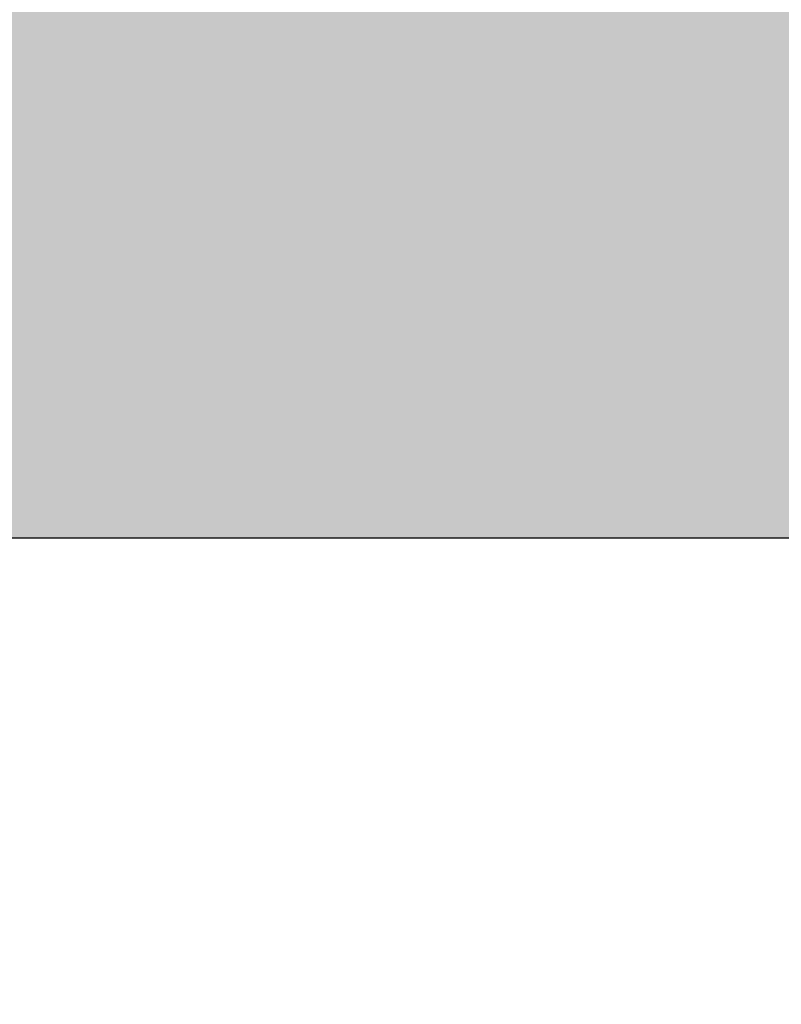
# Model space of a CAD drawing. Header units: millimetres. Extents: x -40968 to 13979, y -19284 to 4746.
# Tile 189 of 256: x -8006 to -7635, y -1421 to -941. Entities that reach past the tile are written whole.
import ezdxf

# ---------------------------------------------------------------- set-up
doc = ezdxf.new("R2010")
doc.units = ezdxf.units.MM
doc.header["$MEASUREMENT"] = 0
for name, color, linetype in [('12_FAÇ_Façana', 7, 'Continuous'), ('Nuevo_14_PAV_Soft Light Grey 0554', 7, 'Continuous'), ('Ventanas Archicad', 7, 'Continuous')]:
    doc.layers.add(name, color=color, linetype=linetype)
doc.layers.add('Nuevo_14_PAV_Soft Light Grey 0554_Pluma_Nº__245', color=7, linetype='Continuous', lineweight=13, true_color=0xe8e8e8)
doc.layers.add('Ventanas Archicad_Pluma_Nº__3', color=7, linetype='Continuous', lineweight=5, true_color=0xa4a4a4)

# ---------------------------------------------------------------- blocks, each defined once
blk = doc.blocks.new('Forjado_1_1', base_point=(-23046.79, -1194.06))
at = {"layer": 'Nuevo_14_PAV_Soft Light Grey 0554_Pluma_Nº__245', "linetype": 'Continuous', "lineweight": 0, "true_color": 0xe8e8e8}
h = blk.add_hatch(color=254, dxfattribs=at)
h.paths.add_polyline_path([(-23046.79, -1194.06), (-1631.11, -1193.63), (-1631.11, -6938.97), (-1556.11, -6938.97), (-1556.11, -7503.98), (-1616.26, -7503.98), (-1616.05, -11935.98), (-1564.89, -11935.98), (-1564.89, -12491.98), (-2024.11, -12491.98), (-2024.11, -12338.98), (-6997.39, -12338.98), (-6997.39, -12391.98), (-3637.68, -12391.98), (-3638.94, -13690.72), (-3644.87, -17130.96), (428.17, -17130.98), (428.89, -16788.98), (778.89, -16788.98), (778.35, -17142.97), (2622.91, -17145.82), (2623.01, -17079.79), (3389.91, -17080.98), (3389.61, -17276.98), (5489.84, -17280.21), (5489.84, -17141.49), (5763.89, -17141.49), (5763.89, -16738.98), (6378.89, -16738.98), (6378.89, -12488.98), (5778.89, -12488.98), (5779.74, -11938.87), (6782.11, -11938.85), (6782.11, -9207.42), (6082.11, -9207.42), (6016.11, -7504.98), (6016.11, -9073.42), (2073.42, -9073.42), (2073.42, -5267.32), (5998.89, -5267.32), (5998.89, -1708.98), (5884.89, -967.98), (7332.11, -967.98), (7332.11, 1999.55), (-28277.4, 1999.55), (-23028.39, 1969.01)])
h.paths.add_polyline_path([(492.89, -5267.32), (1951.42, -5267.32), (1951.42, -9073.42), (492.89, -9073.42)], flags=0)
at = {"layer": 'Nuevo_14_PAV_Soft Light Grey 0554_Pluma_Nº__245', "color": 254, "linetype": 'Continuous', "lineweight": 13, "true_color": 0xe8e8e8, "flags": 128}
blk.add_lwpolyline([(428.17, -17130.98), (-3644.87, -17130.96), (-3638.94, -13690.72), (-3637.68, -12391.98), (-6997.39, -12391.98), (-6997.39, -12338.98), (-2024.11, -12338.98), (-2024.11, -12491.98), (-1564.89, -12491.98), (-1564.89, -11935.98), (-1616.05, -11935.98), (-1616.26, -7503.98), (-1556.11, -7503.98), (-1556.11, -6938.97), (-1631.11, -6938.97), (-1631.11, -1193.63), (-23046.79, -1194.06)], dxfattribs=at)
blk = doc.blocks.new('Ventana Vertical Multi-Faja 27_5')
at = {"layer": 'Ventanas Archicad_Pluma_Nº__3', "color": 253, "linetype": 'Continuous', "lineweight": 5, "true_color": 0xa4a4a4}
blk.add_line((-600, -430), (600, -430), dxfattribs=at)
blk = doc.blocks.new('Muro_9_1', base_point=(-8781.93, -1193.98))
at = {"layer": 'Ventanas Archicad', "color": 253, "linetype": 'Continuous', "lineweight": 5, "true_color": 0xa4a4a6, "zscale": 1000, "rotation": 180}
blk.add_blockref('Ventana Vertical Multi-Faja 27_5', (-8181.93, -1623.98), dxfattribs=at)

msp = doc.modelspace()

# ---------------------------------------------------------------- block references
at = {"layer": '12_FAÇ_Façana', "color": 7, "lineweight": 20}
msp.add_blockref('Muro_9_1', (-8781.93, -1193.98), dxfattribs=at)
at = {"layer": 'Nuevo_14_PAV_Soft Light Grey 0554', "color": 254, "linetype": 'Continuous', "lineweight": 13, "true_color": 0xe8e8e8}
msp.add_blockref('Forjado_1_1', (-23046.79, -1194.06), dxfattribs=at)

doc.saveas('drawing.dxf')
